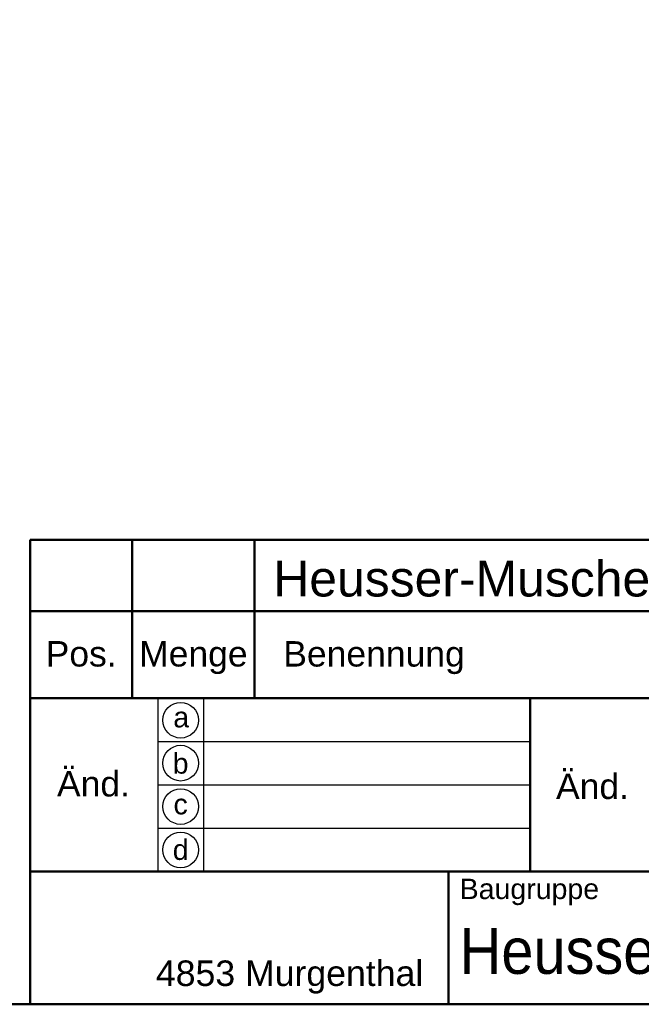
# Model space of a CAD drawing. Header units: millimetres. Extents: x 20 to 833, y 20 to 574.
# Tile 10 of 18: x 438 to 560, y 20 to 213. Entities that reach past the tile are written whole.
import ezdxf
from ezdxf.enums import TextEntityAlignment as Align

# ---------------------------------------------------------------- set-up
doc = ezdxf.new("R2010")
doc.units = ezdxf.units.MM
doc.header["$LTSCALE"] = 2
for name, color, linetype, lineweight in [('Skizziergeometrie(DIN)', 7, 'Continuous', 50), ('Skizzierlinie(DIN)', 7, 'Continuous', 25), ('Symbole(DIN)', 7, 'Continuous', 25)]:
    doc.layers.add(name, color=color, linetype=linetype, lineweight=lineweight)
doc.styles.add('Aktuell-DIN', font='arial.ttf')
doc.styles.add('Textstil10', font='arial.ttf')
doc.styles.add('Textstil41', font='arial.ttf', dxfattribs={"width": 0.8})
doc.styles.add('Textstil83', font='arial.ttf', dxfattribs={"width": 0.8})

# ---------------------------------------------------------------- blocks, each defined once
blk = doc.blocks.new('Ränder Standardrahmen')
at = {"layer": 'Skizziergeometrie(DIN)', "flags": 128}
blk.add_lwpolyline([(10, 10), (10, 287), (410, 287), (410, 10), (10, 10)], dxfattribs=at)
blk = doc.blocks.new('Schriftfelder Heusser')
at = {"layer": 'Skizziergeometrie(DIN)'}
for p, q in [((101, 229.917), (101, 236.917)), ((101, 236.917), (291, 236.917)), ((111, 229.917), (111, 236.917)), ((123, 229.917), (123, 236.917)), ((101, 191.417), (101, 229.917)), ((101, 229.917), (291, 229.917)), ((111, 229.917), (111, 221.417)), ((123, 229.917), (123, 221.417)), ((101, 221.417), (291, 221.417)), ((150, 221.417), (150, 204.417)), ((101, 204.417), (291, 204.417)), ((142, 204.417), (142, 191.417)), ((291, 191.417), (101, 191.417))]:
    blk.add_line(p, q, dxfattribs=at)
at = {"layer": 'Skizzierlinie(DIN)'}
for p, q in [((113.5, 221.417), (113.5, 204.417)), ((118, 221.417), (118, 204.417)), ((113.5, 217.167), (150, 217.167)), ((113.5, 212.917), (150, 212.917)), ((113.5, 208.667), (150, 208.667))]:
    blk.add_line(p, q, dxfattribs=at)
for centre in [(115.75, 219.25), (115.75, 215.042), (115.75, 210.792), (115.75, 206.542)]:
    blk.add_circle(centre, 1.75, dxfattribs=at)
at = {"layer": 'Symbole(DIN)', "color": 179, "true_color": 0x262659, "style": 'Aktuell-DIN'}
for s, insert, char_height, attachment_point in [('Pos.', (106, 227), 2.4892, 2), ('Menge', (117, 227), 2.4892, 2), ('Benennung', (125.812, 225.376), 2.4892, 4), ('\\fArial|b0|i0;a', (115.807, 219.533), 2, 5), ('\\fArial|b0|i0;b', (115.75, 215), 2, 5), ('\\fArial|b0|i0;c', (115.75, 211.009), 2, 5), ('\\fArial|b0|i0;d', (115.755, 206.548), 2, 5), ('\\fArial|b0|i0;\\H2.0000;Baugruppe', (143.103, 203.726), 2, 1), ('\\fArial|b0|i0;\\H2.5000;4853 Murgenthal', (113.326, 192.456), 2.5, 7)]:
    blk.add_mtext(s, dxfattribs=dict(at, insert=insert, char_height=char_height, attachment_point=attachment_point))
at = {"layer": 'Symbole(DIN)', "color": 179, "true_color": 0x262659, "char_height": 2.4892, "width": 12.3494, "attachment_point": 5, "style": 'Aktuell-DIN'}
for insert in [(107.206, 213.004), (156.124, 212.759)]:
    blk.add_mtext('Änd.', dxfattribs=dict(at, insert=insert))
at = {"layer": 'Symbole(DIN)', "color": 7, "insert": (143.103, 196.617), "char_height": 4.5, "width": 90.17997, "attachment_point": 4, "style": 'Aktuell-DIN'}
blk.add_mtext('\\fArial|b0|i0;\\W0.90;\\H4.5000;Heusser-Muschel Serie 9  EN179', dxfattribs=at)
at = {"layer": 'Symbole(DIN)', "color": 179, "true_color": 0x262659, "style": 'Textstil10'}
blk.add_attdef('ERSTELLUNGSDATUM_001', (217.23, 218.291), '', height=2, dxfattribs=at)
at = {"layer": 'Symbole(DIN)', "color": 179, "true_color": 0x262659}
for tag, height, style, p in [('AUTOR', 2.489, 'Aktuell-DIN', (240.035, 219.263)), ('KONTROLLIERT_VON', 2, 'Textstil10', (239.981, 215.054)), ('KONTROLLDATUM', 2, 'Textstil10', (217.417, 215.038))]:
    blk.add_attdef(tag, text='', height=height, dxfattribs=dict(at, style=style)).set_placement(p, align=Align.MIDDLE_LEFT)
at = {"layer": 'Symbole(DIN)', "color": 7, "style": 'Textstil83', "width": 0.8}
blk.add_attdef('Anfänglicher_Ansichtsmaßstab_001', (281.568, 213.345), '', height=2.3, dxfattribs=at)
at = {"layer": 'Symbole(DIN)', "color": 179, "true_color": 0x262659, "style": 'Textstil10'}
blk.add_attdef('PROJEKT', text='', height=2, dxfattribs=at).set_placement((217.773, 209.719), align=Align.BOTTOM_LEFT)
at = {"layer": 'Symbole(DIN)', "color": 7, "style": 'Textstil41', "width": 0.8}
blk.add_attdef('STATUS', text='', height=5, dxfattribs=at).set_placement((284.526, 195.865), align=Align.MIDDLE_CENTER)

msp = doc.modelspace()

# ---------------------------------------------------------------- block references
at = {"xscale": 2, "yscale": 2, "zscale": 2}
for name, p in [('Ränder Standardrahmen', (0, 0)), ('Schriftfelder Heusser', (238, -362.833))]:
    msp.add_blockref(name, p, dxfattribs=at)

# ---------------------------------------------------------------- texts
at = {"layer": 'Symbole(DIN)', "color": 7, "insert": (487.659, 106.906), "char_height": 7, "width": 145.65549, "attachment_point": 1, "style": 'Aktuell-DIN'}
msp.add_mtext('{\\fArial|b0|i0;\\H7.0000;Heusser-Muschel S9.42.D4.278R}', dxfattribs=at)

doc.saveas('drawing.dxf')
